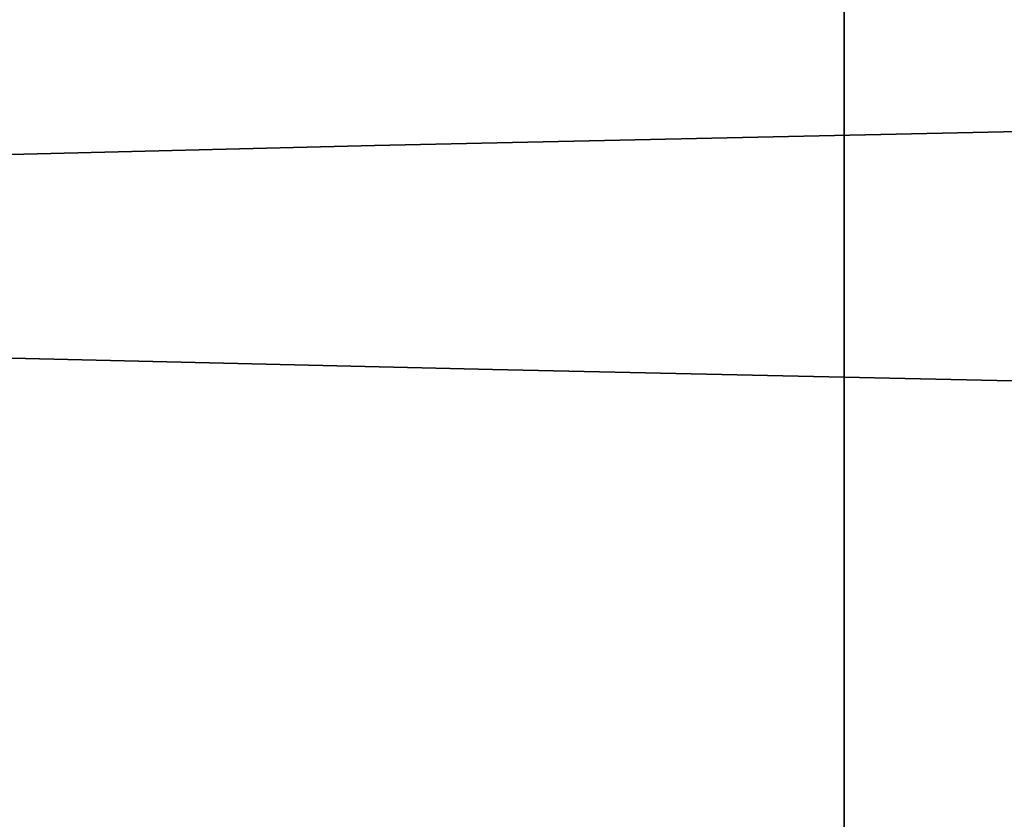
# Model space of a CAD drawing. Header units: millimetres. Extents: x 132157 to 155303, y 33763 to 45643.
# Tile 125 of 256: x 133032.629 to 133033.398, y 42940.585 to 42941.21. Entities that reach past the tile are written whole.
import ezdxf

# ---------------------------------------------------------------- set-up
doc = ezdxf.new("R2010")
doc.units = ezdxf.units.MM
doc.header["$LTSCALE"] = 20
doc.layers.add('RÁM', color=4, linetype='Continuous', lineweight=35)

msp = doc.modelspace()

# ---------------------------------------------------------------- linework, layer by layer
at = {"layer": 'RÁM', "ltscale": 0.5}
for p, q in [((133033.27333, 42944.69277), (133033.27333, 42936.69277)), ((133032.90603, 42941.11204), (133031.92611, 42941.08777)), ((133032.99846, 42940.93678), (133032.36366, 42940.9518)), ((133036.70562, 42940.85574), (133032.99846, 42940.93678))]:
    msp.add_line(p, q, dxfattribs=at)
msp.add_lwpolyline([(133035.5215, 42941.16836), (133034.6793, 42941.15036), (133034.40505, 42941.14456), (133032.90603, 42941.11204)], dxfattribs=at)

doc.saveas('drawing.dxf')
